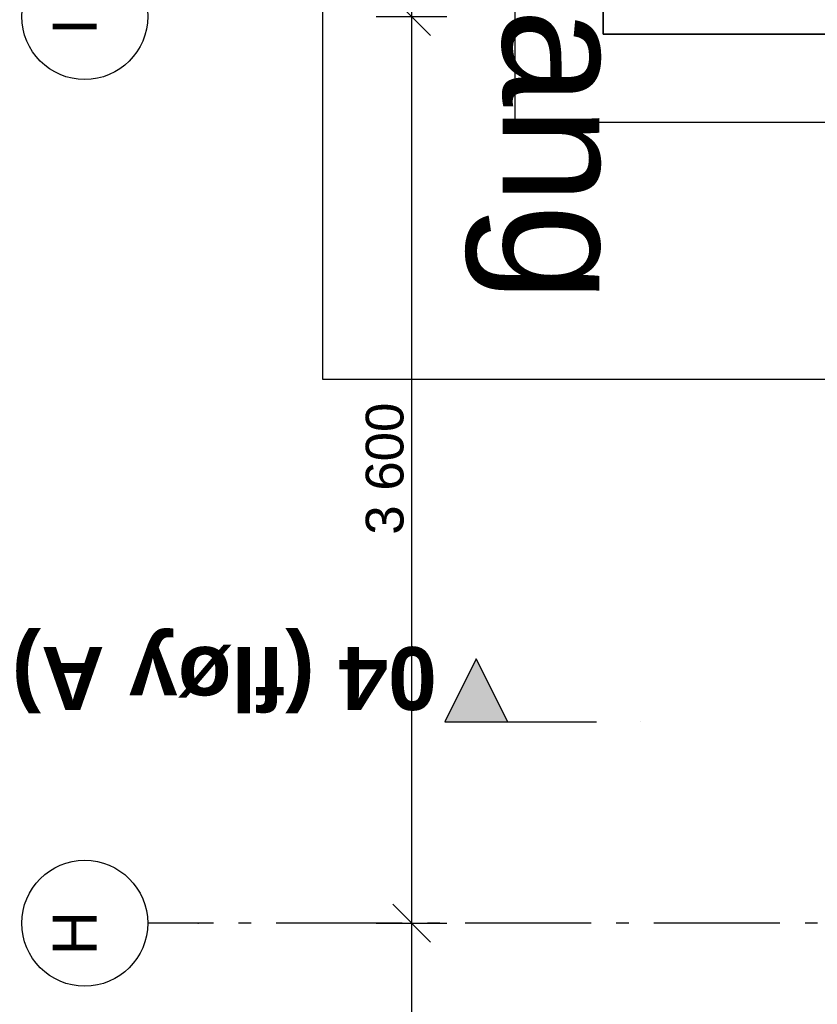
# Model space of a CAD drawing. Header units: millimetres. Extents: x -173281 to 144469, y -85977 to 83288.
# Tile 228 of 256: x -82030 to -78862, y -22539 to -18629. Entities that reach past the tile are written whole.
import ezdxf
from ezdxf.enums import TextEntityAlignment as Align

# ---------------------------------------------------------------- set-up
doc = ezdxf.new("R2010")
doc.units = ezdxf.units.MM
doc.header["$LTSCALE"] = 0.5
doc.header["$MEASUREMENT"] = 0
for name, pattern in [('Akselinje', [1500, 1000, -200, 100, -200]), ('PLINE', [0]), ('Prikk & stiplet', [1340.555525, 705.555534, -352.777767, 0, -282.222223])]:
    doc.linetypes.add(name, pattern=pattern)
for name, color, linetype in [('252- Gulv på grunn_ bunnplate(Nye konstruksjoner)', 7, 'Continuous'), ('82-- Modullinjer', 7, 'Continuous'), ('832- Tekst bygning(Nye konstruksjoner)', 7, 'Continuous'), ('842-M___1_50 Målsetting bygning(Nye konstruksjoner)', 7, 'Continuous'), ('852- Snittmarkør', 7, 'Continuous'), ('tiltaksgrense', 7, 'Continuous')]:
    doc.layers.add(name, color=color, linetype=linetype)
doc.styles.add('GENERATED_STYLE_1', font='arial.ttf')
doc.styles.add('GENERATED_STYLE_2', font='arial.ttf')
doc.linetypes.add('Tiltaksgrense', pattern='A,0,[6,A-2607.111 Plan 1. etasje1.Shx,S=4.761905,R=0,X=0,Y=0],-1200,0', length=1200)
doc.dimstyles.new('GENERATED_STYLE__2', dxfattribs={"dimtxt": 150, "dimasz": 142.5, "dimexe": 0.18, "dimexo": 0.0625, "dimgap": 0, "dimtad": 1, "dimdec": 0, "dimzin": 0, "dimdsep": 46, "dimtxsty": 'GENERATED_STYLE_1', "dimblk": 'ARROWHEAD_6', "dimblk1": 'ARROWHEAD_6', "dimblk2": 'ARROWHEAD_6', "dimcen": 0.09, "dimse1": 1, "dimse2": 1, "dimclrd": 256, "dimclre": 256, "dimclrt": 256, "dimadec": 1, "dimazin": 0, "dimtfac": 1, "dimtdec": 4, "dimtmove": 0, "dimatfit": 3, "dimfxl": 1, "dimtolj": 1, "dimtzin": 0, "dimarcsym": 0})

# ---------------------------------------------------------------- blocks, each defined once
blk = doc.blocks.new('Standard grid marker[188]', base_point=(20939.5, -22216.9))
at = {"layer": '82-- Modullinjer', "linetype": 'Akselinje'}
for p, q in [((-81321.3, -22216.9), (-81521.3, -22216.9)), ((20739.5, -22216.9), (-81321.3, -22216.9))]:
    blk.add_line(p, q, dxfattribs=at)
at = {"layer": '82-- Modullinjer', "linetype": 'PLINE'}
blk.add_circle((-81771.3, -22216.9), 250, dxfattribs=at)
at = {"layer": '82-- Modullinjer', "linetype": 'Akselinje'}
blk.add_point((-81321.3, -22216.9), dxfattribs=at)
blk.add_point((-81321.3, -22216.9), dxfattribs=at)
at = {"layer": '82-- Modullinjer', "style": 'GENERATED_STYLE_2'}
for tag, p in [('AC_MarkerText_1_1', (-81898.8, -22256.9)), ('AC_MarkerText_1_0', (21062, -22256.9))]:
    blk.add_attdef(tag, text='', height=175, rotation=90, dxfattribs=at).set_placement(p, align=Align.TOP_CENTER)
blk = doc.blocks.new('Inngangssymbol[210]', base_point=(-79610.9, -16738.9))
at = {"layer": '832- Tekst bygning(Nye konstruksjoner)', "style": 'GENERATED_STYLE_1'}
blk.add_attdef('txt', text='', height=500, rotation=270, dxfattribs=at).set_placement((-79860.9, -17032.5), align=Align.MIDDLE_CENTER)
blk = doc.blocks.new('Standard grid marker[261]', base_point=(20939.5, -18616.9))
at = {"layer": '82-- Modullinjer', "linetype": 'PLINE'}
blk.add_circle((-81771.3, -18616.9), 250, dxfattribs=at)
at = {"layer": '82-- Modullinjer', "style": 'GENERATED_STYLE_2'}
for tag, p in [('AC_MarkerText_1_1', (-81898.8, -18656.9)), ('AC_MarkerText_1_0', (21062, -18656.9))]:
    blk.add_attdef(tag, text='', height=175, rotation=90, dxfattribs=at).set_placement(p, align=Align.TOP_CENTER)
blk = doc.blocks.new('*D1441')
at = {"layer": '842-M___1_50 Målsetting bygning(Nye konstruksjoner)', "linetype": 'PLINE'}
for p, q in [((-80398.2, -15091.9), (-80548.2, -14941.9)), ((-80473.2, -15016.9), (-80473.2, -18616.9)), ((-80398.2, -18691.9), (-80548.2, -18541.9)), ((-80613.8, -18616.9), (-80332.5, -18616.9))]:
    blk.add_line(p, q, dxfattribs=at)
at = {"layer": '842-M___1_50 Målsetting bygning(Nye konstruksjoner)', "insert": (-80503.2, -17074.3), "char_height": 150, "attachment_point": 7, "rotation": 90, "style": 'GENERATED_STYLE_1'}
blk.add_mtext('\\A1;{\\pql;\\fArial|b0|i0|c0|p0;\\W1.000000;3\xa0600}', dxfattribs=at)
blk = doc.blocks.new('ARROWHEAD_6')
at = {"linetype": 'Continuous'}
for p, q in [((-0.5, -0.5), (0.5, 0.5)), ((0, 0), (-1, 0))]:
    blk.add_line(p, q, dxfattribs=at)
blk = doc.blocks.new('*D1442')
at = {"layer": '842-M___1_50 Målsetting bygning(Nye konstruksjoner)', "linetype": 'PLINE'}
for p, q in [((-80398.2, -18691.9), (-80548.2, -18541.9)), ((-80613.8, -18616.9), (-80332.5, -18616.9)), ((-80473.2, -18616.9), (-80473.2, -22216.9)), ((-80398.2, -22291.9), (-80548.2, -22141.9)), ((-80613.8, -22216.9), (-80332.5, -22216.9))]:
    blk.add_line(p, q, dxfattribs=at)
at = {"layer": '842-M___1_50 Målsetting bygning(Nye konstruksjoner)', "insert": (-80503.2, -20674.3), "char_height": 150, "attachment_point": 7, "rotation": 90, "style": 'GENERATED_STYLE_1'}
blk.add_mtext('\\A1;{\\pql;\\fArial|b0|i0|c0|p0;\\W1.000000;3\xa0600}', dxfattribs=at)
blk = doc.blocks.new('*D1443')
at = {"layer": '842-M___1_50 Målsetting bygning(Nye konstruksjoner)', "linetype": 'PLINE'}
for p, q in [((-80398.2, -22291.9), (-80548.2, -22141.9)), ((-80613.8, -22216.9), (-80332.5, -22216.9)), ((-80473.2, -22216.9), (-80473.2, -25816.9)), ((-80398.2, -25891.9), (-80548.2, -25741.9)), ((-80613.8, -25816.9), (-80332.5, -25816.9))]:
    blk.add_line(p, q, dxfattribs=at)
at = {"layer": '842-M___1_50 Målsetting bygning(Nye konstruksjoner)', "insert": (-80503.2, -24274.3), "char_height": 150, "attachment_point": 7, "rotation": 90, "style": 'GENERATED_STYLE_1'}
blk.add_mtext('\\A1;{\\pql;\\fArial|b0|i0|c0|p0;\\W1.000000;3\xa0600}', dxfattribs=at)

msp = doc.modelspace()

# ---------------------------------------------------------------- hatches: boundary and pattern name
at = {"layer": '852- Snittmarkør', "linetype": 'Continuous'}
msp.add_hatch(color=256, dxfattribs=at).paths.add_polyline_path([(-80341.3, -21416.9), (-80091.3, -21416.9), (-80216.3, -21166.9)])

# ---------------------------------------------------------------- linework, layer by layer
at = {"layer": '252- Gulv på grunn_ bunnplate(Nye konstruksjoner)', "linetype": 'PLINE', "flags": 128}
for points in [[(-80062.5, -15586.9), (-80062.5, -18686.9), (-80062.5, -19036.9), (-77892.2, -19036.9), (-77892.2, -18686.9), (-79712.5, -18686.9), (-79712.5, -15586.9)], [(-79712.5, -15586.9), (-79712.5, -18686.9), (-77892.2, -18686.9), (-77892.2, -17586.9), (-79042.2, -17586.9), (-79042.2, -15936.9), (-77892.2, -15936.9), (-77892.2, -15586.9)]]:
    msp.add_lwpolyline(points, close=True, dxfattribs=at)
at = {"layer": '852- Snittmarkør', "linetype": 'Prikk & stiplet'}
msp.add_line((-80091.3, -21416.9), (-79466.3, -21416.9), dxfattribs=at)
at = {"layer": '852- Snittmarkør', "linetype": 'PLINE', "flags": 128}
msp.add_lwpolyline([(-80341.3, -21416.9), (-80091.3, -21416.9), (-80216.3, -21166.9)], close=True, dxfattribs=at)
at = {"layer": 'tiltaksgrense', "linetype": 'Tiltaksgrense', "flags": 128}
msp.add_lwpolyline([(-55178.2, 5360.6), (-61363.2, 5360.6), (-61363.2, 4883.1), (-69171.4, 4883.1), (-69171.4, 5683.1), (-73578.2, 5683.1), (-73578.2, 6183.1), (-74668.2, 6183.1), (-74668.2, 5683.1), (-76568.2, 5683.1), (-76568.2, -11539.4), (-78159.8, -11539.4), (-78159.8, -15016.9), (-80827.2, -15016.9), (-80827.2, -20056.9), (-78159.8, -20056.9), (-78159.8, -23456.9), (-79618.2, -23456.9), (-79618.2, -25816.9), (-78459.8, -25816.9), (-78459.8, -28216.9), (-79618.2, -28216.9), (-79618.2, -30776.9), (-78618.2, -30776.9), (-78618.2, -46935.2), (-65073.2, -46935.2), (-65073.2, -49374.4), (-60100.5, -49374.4), (-60100.5, -43594.5), (-58646.7, -43594.5), (-58646.7, -35840.5), (-59912.9, -35840.5), (-59912.9, -25512.6), (-59928.6, -25512.6), (-59928.6, -1216.9), (-55178.2, -1216.9)], close=True, dxfattribs=at)

# ---------------------------------------------------------------- block references
at = {"layer": '82-- Modullinjer', "linetype": 'PLINE'}
ref = msp.add_blockref('Standard grid marker[261]', (20939.5, -18616.9), dxfattribs=at)
ref.add_attrib('AC_MarkerText_1_1', 'I', dxfattribs={"color": 7, "height": 175, "rotation": 90, "style": 'GENERATED_STYLE_2'}).set_placement((-81898.8, -18656.9), align=Align.TOP_CENTER)
ref = msp.add_blockref('Standard grid marker[188]', (20939.5, -22216.9), dxfattribs=at)
ref.add_attrib('AC_MarkerText_1_1', 'H', dxfattribs={"color": 7, "height": 175, "rotation": 90, "style": 'GENERATED_STYLE_2'}).set_placement((-81898.8, -22256.9), align=Align.TOP_CENTER)
at = {"layer": '832- Tekst bygning(Nye konstruksjoner)', "linetype": 'PLINE'}
ref = msp.add_blockref('Inngangssymbol[210]', (-79610.9, -16738.9), dxfattribs=at)
ref.add_attrib('txt', 'Personal inngang', dxfattribs={"color": 7, "height": 500, "rotation": 270, "style": 'GENERATED_STYLE_1'}).set_placement((-79860.9, -17032.5), align=Align.MIDDLE_CENTER)

# ---------------------------------------------------------------- texts
at = {"layer": '852- Snittmarkør', "insert": (-82061, -21044.8), "char_height": 250, "attachment_point": 9, "rotation": 180, "style": 'GENERATED_STYLE_2'}
msp.add_mtext('\\A1;{\\pqr;\\pt0;\\fArial|b1|i0|c0|p0;\\W1.000000;04 (fløy A)}', dxfattribs=at)

# ---------------------------------------------------------------- dimensions: what is measured, and where the dimension line sits
at = {"layer": '842-M___1_50 Målsetting bygning(Nye konstruksjoner)', "linetype": 'Continuous'}
for base, p1, p2, picture, middle in [((-80473.2, -18616.9), (-81771.3, -15016.9), (-81771.3, -18616.9), '*D1441', (-80578.2, -16817)), ((-80473.2, -22216.9), (-81771.3, -18616.9), (-81771.3, -22216.9), '*D1442', (-80578.2, -20417)), ((-80473.2, -25816.9), (-81771.3, -22216.9), (-81771.3, -25816.9), '*D1443', (-80578.2, -24017))]:
    dim = msp.add_linear_dim(base=base, p1=p1, p2=p2, angle=270, dimstyle='GENERATED_STYLE__2', dxfattribs=at)
    dim.commit()
    dim.dimension.update_dxf_attribs({"geometry": picture, "text_midpoint": middle, "dimtype": 160, "text_rotation": 90})

doc.saveas('drawing.dxf')
